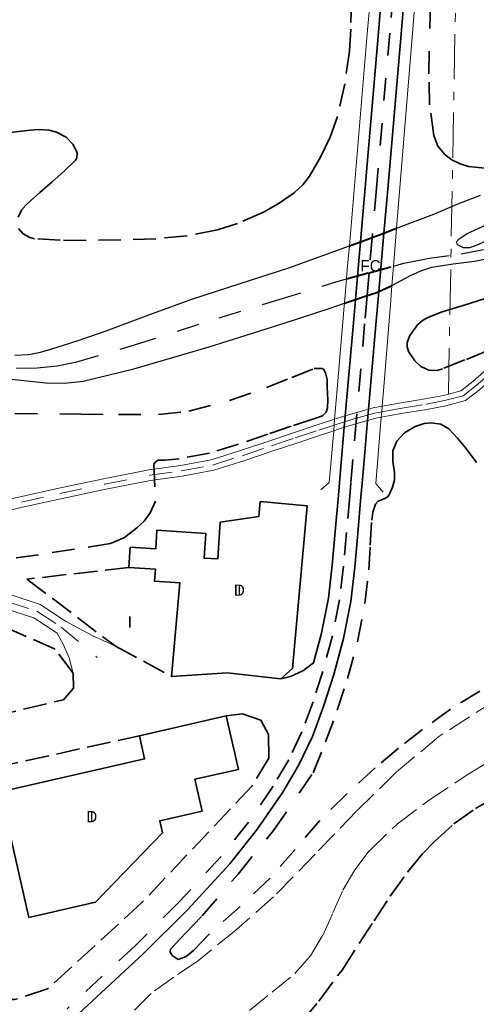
# Model space of a CAD drawing. Header units: metres. Extents: x 397317 to 400830, y 4588008 to 4590370.
# Tile 19 of 88: x 398597 to 398698, y 4588509 to 4588727. Entities that reach past the tile are written whole.
import ezdxf
from ezdxf.enums import TextEntityAlignment as Align

# ---------------------------------------------------------------- set-up
doc = ezdxf.new("R2010")
doc.units = ezdxf.units.M
doc.header["$MEASUREMENT"] = 0
for name, pattern in [('bt5mv20_conduc', [17.375, 10, -2.75, 1.875, -2.75]), ('bt5mv20_nopinta', [10, 5, -5]), ('bt5mv20_tlin1', [7, 5.25, -1.75])]:
    doc.linetypes.add(name, pattern=pattern)
for name, color, linetype, lineweight in [('COB01_LN', 7, 'Continuous', 15), ('CON01_LN', 7, 'Continuous', 15), ('EDI01_CN', 7, 'Continuous', 15), ('EDI01_LN', 7, 'Continuous', 15), ('FLU05_LN', 7, 'Continuous', 15), ('FLU06_LN', 7, 'Continuous', 15), ('ILL01_CN', 7, 'Continuous', 15), ('ILL01_LN', 7, 'Continuous', 15), ('MAI01_LN', 7, 'Continuous', 15), ('MAI02_CN', 7, 'Continuous', 15), ('MAI02_LN', 7, 'Continuous', 15), ('PAR01_LN', 7, 'Continuous', 15), ('PON01_LN', 7, 'Continuous', 15), ('VIA01_LN', 7, 'Continuous', 15), ('VIA04_LN', 7, 'Continuous', 15), ('VIA16_LN', 7, 'Continuous', 15), ('VIA17_LN', 7, 'Continuous', 15), ('VIA19_LN', 7, 'Continuous', 15), ('VIA20_LN', 7, 'Continuous', 15), ('VIA21_LN', 7, 'Continuous', 15)]:
    doc.layers.add(name, color=color, linetype=linetype, lineweight=lineweight)
doc.styles.add('034', font='txt')

msp = doc.modelspace()

# ---------------------------------------------------------------- linework, layer by layer
at = {"layer": 'COB01_LN', "color": 92, "linetype": 'bt5mv20_nopinta', "lineweight": 35}
for points in [[(398670.74, 4588730.96, 123.35), (398670.58, 4588724.48, 123.28), (398670.27, 4588719.63, 123.23), (398669.24, 4588712.39, 123.15), (398667.67, 4588705.19, 123.11), (398666.04, 4588700.6, 123.17), (398663.86, 4588696.2, 123.36), (398661.46, 4588691.95, 123.69), (398659.97, 4588690.04, 123.88), (398658.07, 4588688.3, 124.04), (398654.49, 4588685.83, 124.27), (398651.28, 4588684, 124.47), (398645.52, 4588681.49, 124.81), (398641.1, 4588680.12, 125.03), (398634.32, 4588678.78, 125.31), (398627.41, 4588678.13, 125.5), (398619.69, 4588677.86, 125.51), (398611.97, 4588677.78, 125.49), (398606.25, 4588677.82, 125.59), (398600.53, 4588678.13, 125.68), (398599.48, 4588678.38, 125.69), (398598.04, 4588679.24, 125.69), (398596.97, 4588680.43, 125.7)], [(398719.33, 4588696.25, 123.75), (398714.09, 4588695.34, 123.78), (398708.84, 4588694.43, 123.82), (398704.61, 4588693.95, 123.82), (398700.36, 4588693.76, 123.82), (398696.63, 4588694.09, 123.86), (398694.8, 4588694.68, 123.9), (398692.98, 4588695.61, 123.95), (398691.52, 4588696.69, 124), (398689.88, 4588698.65, 124.11), (398688.98, 4588700.97, 124.22), (398688.06, 4588707.8, 124.61), (398687.9, 4588714.64, 125.01), (398688.07, 4588724.72, 124.97), (398688.24, 4588729.75, 124.94)], [(398596.88, 4588682.9, 125.76), (398597.76, 4588684.59, 125.82), (398598.95, 4588685.96, 125.86), (398601.7, 4588688.36, 125.86), (398604.46, 4588690.76, 125.86), (398607.07, 4588693.12, 125.97), (398609.58, 4588695.51, 126.06), (398609.93, 4588696.04, 126.06), (398609.99, 4588697.16, 126.06), (398609.11, 4588699.02, 126.06), (398607.55, 4588700.58, 126.06), (398605.41, 4588701.71, 126.06), (398603.77, 4588702.13, 126.06), (398601.31, 4588702.29, 126.06), (398598.89, 4588702.11, 126.06), (398594.59, 4588701.57, 126.06)], [(398700.82, 4588653.33, 126.43), (398695.87, 4588651.3, 126.45), (398690.91, 4588649.34, 126.43), (398689.74, 4588649.01, 126.41), (398687.91, 4588649.03, 126.35), (398686.1, 4588649.87, 126.24), (398684.74, 4588651.1, 126.1), (398683.35, 4588653.17, 125.82), (398683.05, 4588654.2, 125.67), (398683.09, 4588655.17, 125.51), (398683.68, 4588656.72, 125.21), (398685.34, 4588659.05, 124.68), (398686.44, 4588660.02, 124.44), (398687.68, 4588660.74, 124.25), (398690.8, 4588661.94, 124.13), (398695.5, 4588663.38, 124.41), (398700.16, 4588664.87, 124.42)], [(398596.18, 4588639.46, 123.1), (398610.77, 4588639.3, 123.08), (398619.12, 4588639.24, 123.07), (398628, 4588639.27, 123.07), (398634.69, 4588639.94, 123.07), (398643.73, 4588642.32, 123.07), (398651.92, 4588645.23, 123.07), (398657.54, 4588647.42, 123.07), (398662.46, 4588649.39, 123.07), (398664.17, 4588649.39, 123.07), (398664.53, 4588649.27, 123.3), (398665.02, 4588648.47, 123.36), (398665.39, 4588646.99, 123.63), (398665.39, 4588645.27, 124.15), (398665.5, 4588642.47, 124.6), (398665.44, 4588640.71, 125.12), (398665.12, 4588639.74, 125.42), (398664.34, 4588638.95, 125.82), (398662.63, 4588638.38, 127.63), (398657.41, 4588636.62, 127.76), (398652.2, 4588634.88, 127.89), (398645.69, 4588632.7, 128.06), (398639.3, 4588630.68, 128.22), (398632.59, 4588629.46, 128.3), (398629.5, 4588629.13, 129.32), (398627.95, 4588629.13, 129.59), (398627.24, 4588628.71, 129.66), (398626.99, 4588628.22, 129.87), (398627.31, 4588620.07, 130.42), (398626.14, 4588617.49, 130.96), (398624.83, 4588615.63, 131.7), (398623.18, 4588614.13, 132.43), (398620.44, 4588612.03, 132.98), (398617.37, 4588610.69, 133.13), (398609.39, 4588609.41, 132.91), (398601.4, 4588608.2, 132.68), (398595.64, 4588607.42, 132.55)], [(398699.18, 4588578.03, 140.71), (398692.67, 4588574.02, 140.92), (398686.45, 4588569.54, 141.12), (398681.14, 4588565.39, 141.32), (398676.01, 4588561.04, 141.55), (398669.76, 4588555.33, 142.17), (398663.75, 4588549.39, 142.77), (398658.26, 4588542.98, 142.96), (398652.72, 4588536.6, 143.04), (398646.09, 4588530.37, 143.06), (398639.27, 4588524.29, 143.04), (398635.84, 4588520.72, 143.05), (398634.1, 4588519.26, 142.98), (398632.37, 4588518.66, 142.76), (398631.02, 4588519.52, 142.28), (398630.59, 4588520.26, 141.95), (398630.67, 4588520.9, 141.66), (398634.07, 4588524.54, 139.87), (398637.68, 4588528.26, 138.49), (398645.61, 4588537.52, 137.18), (398653.49, 4588547.17, 136.77), (398662.22, 4588559.9, 136.43), (398665, 4588566.77, 135.7), (398667.6, 4588573.79, 135.33), (398669.84, 4588580.78, 134.93), (398672.07, 4588588.96, 134.22), (398673.73, 4588597.38, 133.62), (398674.57, 4588604.85, 133.43), (398674.9, 4588610.35, 133.22), (398675.23, 4588615.85, 133.02), (398675.5, 4588617.66, 132.84), (398676.05, 4588619.42, 132.57), (398676.63, 4588620.06, 132.45), (398677.99, 4588620.6, 132.25), (398678.64, 4588620.92, 132.15), (398679.12, 4588621.44, 132.06), (398679.86, 4588623.12, 132.06), (398680.27, 4588624.81, 131.95), (398680.28, 4588626.41, 131.49), (398679.88, 4588628.8, 130.73), (398679.87, 4588631.2, 129.97), (398680.8, 4588633.36, 129.24), (398682.5, 4588635.2, 128.61), (398684.85, 4588636.61, 128.34), (398686.86, 4588637.23, 128.36), (398688.39, 4588637.4, 128.46), (398690.53, 4588637.1, 128.68), (398692.27, 4588636.04, 128.88), (398694.2, 4588633.97, 129.1), (398696.04, 4588631.82, 129.44), (398698.42, 4588628.63, 130.23)]]:
    msp.add_polyline3d(points, dxfattribs=at)
at = {"layer": 'CON01_LN', "color": 7, "linetype": 'bt5mv20_conduc', "lineweight": 15}
msp.add_polyline3d([(398692.22, 4588643.75, 127.68), (398692.22, 4588643.93, 128.18), (398693.77, 4588729.24, 128.6), (398693.79, 4588730.37, 128.6), (398693.81, 4588731.51, 128.61), (398694.07, 4588745.65, 128.68)], dxfattribs=at)
at = {"layer": 'EDI01_LN', "color": 1, "linetype": 'Continuous', "lineweight": 35}
for points in [[(398621.43, 4588605.41, 136.12), (398627.32, 4588605.02, 137.15), (398627.14, 4588602.32, 137.15), (398632.73, 4588601.95, 138.64), (398630.86, 4588581.26, 139.45), (398643.18, 4588582.1, 139.45), (398655.11, 4588580.75, 139.93), (398657.68, 4588583.05, 139.93), (398660.9, 4588619.04, 135.82), (398650.53, 4588619.97, 135.97), (398650.23, 4588616.68, 138.79), (398641.66, 4588615.42, 135.43), (398641.11, 4588607.27, 135.81), (398638.11, 4588607.47, 137.83), (398638.48, 4588612.93, 137.83), (398627.66, 4588613.66, 136.96), (398627.38, 4588609.48, 136.96), (398621.73, 4588609.87, 136.12), (398621.43, 4588605.41, 136.12)], [(398623.76, 4588568.16, 142.34), (398643, 4588572.54, 142.24), (398645.69, 4588560.71, 142.14), (398636.05, 4588558.52, 142.83), (398637.65, 4588551.48, 142.21), (398628.28, 4588549.35, 145.32), (398628.88, 4588546.69, 145.14), (398614.08, 4588531.31, 145.13), (398599.3, 4588527.95, 144.96), (398592.98, 4588555.75, 144.75), (398624.93, 4588563.01, 144.66), (398623.76, 4588568.16, 142.34)]]:
    msp.add_polyline3d(points, dxfattribs=at)
at = {"layer": 'FLU05_LN', "color": 202, "linetype": 'bt5mv20_nopinta', "lineweight": 40}
msp.add_polyline3d([(398669.65, 4588669.26, 122.54), (398674.64, 4588670.62, 122.54), (398680.05, 4588672.09, 122.54)], dxfattribs=at)
at = {"layer": 'FLU06_LN', "color": 202, "linetype": 'bt5mv20_nopinta', "lineweight": 25}
for points in [[(398680.05, 4588672.09, 122.54), (398682.35, 4588672.72, 122.54), (398687.44, 4588673.76, 122.54), (398695.06, 4588674.8, 122.54), (398701.25, 4588675.99, 122.54)], [(398596.51, 4588649.46, 122.76), (398601.11, 4588649.56, 122.76), (398605.54, 4588650.02, 122.76), (398609.92, 4588650.91, 122.76), (398622.65, 4588654.63, 122.73), (398641.44, 4588660.64, 122.61), (398654.72, 4588664.67, 122.54), (398667.58, 4588668.7, 122.54), (398669.65, 4588669.26, 122.54)]]:
    msp.add_polyline3d(points, dxfattribs=at)
at = {"layer": 'ILL01_LN', "color": 150, "linetype": 'bt5mv20_tlin1', "lineweight": 35}
for points in [[(398621.43, 4588605.41, 133.5), (398598.86, 4588602.79, 132.76), (398618.48, 4588587.94, 133.68), (398630.86, 4588581.26, 133.58)], [(398570.85, 4588567.51, 135.57), (398606.93, 4588576.11, 134.57), (398609.17, 4588578.67, 134.32), (398609.12, 4588582.02, 134.11), (398605.13, 4588587.3, 134.28), (398583, 4588597.05, 135.67), (398508.05, 4588582.49, 136.54), (398512.6, 4588553.55, 136.35), (398517.41, 4588555.68, 136.35)], [(398643, 4588572.54, 134.78), (398646.57, 4588573, 134.62), (398650.63, 4588571.56, 134.83), (398652.36, 4588568.44, 135.11), (398652.42, 4588563.18, 135.29), (398648.73, 4588557.06, 136.01), (398624.27, 4588531.16, 138.29), (398603.43, 4588512.11, 140.42), (398596.1, 4588509.74, 140.5), (398588.29, 4588509.85, 140.63), (398578.05, 4588510.89, 140.31), (398561.68, 4588516.43, 139.71)], [(398549.95, 4588521.27, 138.56), (398523.93, 4588529.9, 138.21), (398519.6, 4588533.39, 137.8), (398518.06, 4588536.71, 137.26), (398518.16, 4588540.1, 137.05), (398519.98, 4588543.6, 136.79), (398523.37, 4588545.97, 136.81), (398623.76, 4588568.16, 134.68)]]:
    msp.add_polyline3d(points, dxfattribs=at)
at = {"layer": 'MAI01_LN', "color": 150, "linetype": 'Continuous', "lineweight": 25}
for points in [[(398680.73, 4588680.46, 122.57), (398689.01, 4588683.58, 122.52), (398694.13, 4588685.79, 122.52), (398699.33, 4588687.75, 122.52)], [(398694.09, 4588677.17, 122.52), (398694.02, 4588677.44, 122.52), (398694.59, 4588678.12, 122.52), (398696.39, 4588679.28, 122.52), (398700.61, 4588681.23, 122.52), (398704.93, 4588682.86, 122.52), (398707.14, 4588683.53, 122.52), (398709.38, 4588684.07, 122.52), (398712.02, 4588684.35, 122.52), (398714.69, 4588684.2, 122.52), (398715.95, 4588683.87, 122.52), (398717.02, 4588683.25, 122.52)], [(398694.09, 4588677.17, 122.52), (398694.16, 4588676.88, 122.52), (398695.5, 4588676.23, 122.52), (398696.97, 4588676.22, 122.52), (398697.97, 4588676.59, 122.52), (398698.97, 4588676.96, 122.52), (398701.99, 4588678.3, 122.52), (398706.39, 4588679.62, 122.52), (398710.78, 4588680.94, 122.52), (398713.56, 4588681.59, 122.52), (398716.35, 4588682.25, 122.52), (398716.94, 4588682.71, 122.52), (398717.02, 4588683.25, 122.52)], [(398596.17, 4588652.38, 122.72), (398599.17, 4588652.52, 122.72), (398601.58, 4588652.97, 122.72), (398603.94, 4588653.62, 122.72), (398610.2, 4588655.63, 122.72), (398616.41, 4588657.75, 122.72), (398625.89, 4588661.26, 122.72), (398635.39, 4588664.73, 122.72), (398646.11, 4588668.21, 122.72), (398656.83, 4588671.69, 122.72), (398670.27, 4588676.56, 122.64)], [(398679.7, 4588667.8, 122.52), (398683.8, 4588669.98, 122.52), (398686.13, 4588671.06, 122.52), (398688.56, 4588671.86, 122.52), (398693.26, 4588672.59, 122.52), (398697.99, 4588673.14, 122.52), (398705.85, 4588674.72, 122.52)], [(398594.73, 4588647.11, 122.58), (398603.04, 4588646.23, 122.58), (398607.19, 4588646.14, 122.58), (398611.28, 4588646.64, 122.58), (398622.54, 4588649.37, 122.57), (398639.24, 4588654.2, 122.56), (398655.84, 4588659.46, 122.55), (398666, 4588662.77, 122.53), (398669.19, 4588663.85, 122.53)]]:
    msp.add_polyline3d(points, dxfattribs=at)
at = {"layer": 'MAI02_LN', "color": 150, "linetype": 'bt5mv20_nopinta', "lineweight": 40}
for points in [[(398670.27, 4588676.56, 122.64), (398672.72, 4588677.45, 122.62), (398672.96, 4588677.54, 122.62), (398675.32, 4588678.43, 122.6), (398677.92, 4588679.4, 122.59), (398680.73, 4588680.46, 122.57)], [(398669.19, 4588663.85, 122.53), (398671.61, 4588664.67, 122.53), (398674.2, 4588665.55, 122.52), (398676.1, 4588666.19, 122.52), (398676.8, 4588666.49, 122.52), (398679.24, 4588667.55, 122.52), (398679.7, 4588667.8, 122.52)]]:
    msp.add_polyline3d(points, dxfattribs=at)
at = {"layer": 'PAR01_LN', "color": 3, "linetype": 'bt5mv20_tlin1', "lineweight": 15}
for points in [[(398702.77, 4588576.11, 143.46), (398690.11, 4588567.97, 143.76), (398680.66, 4588560.11, 144.1), (398671.88, 4588551.48, 144.31), (398662.72, 4588541.95, 144.31), (398653.48, 4588532.5, 144.31), (398645.18, 4588525.17, 144.31), (398636.55, 4588518.22, 144.31), (398631.39, 4588514.74, 144.31), (398626.37, 4588511.11, 144.31), (398615.33, 4588500.03, 144.88)], [(398627.33, 4588486.21, 147.34), (398633.19, 4588491.98, 146.92), (398639.02, 4588497.78, 146.52), (398643.62, 4588502.54, 146.24), (398648.18, 4588507.34, 145.98), (398653.17, 4588511.42, 145.98), (398658.16, 4588515.5, 145.98), (398661.65, 4588519.41, 145.98), (398664.39, 4588523.96, 145.98), (398666.62, 4588528.95, 145.82), (398668.82, 4588533.95, 145.6), (398671.49, 4588538.5, 145.53), (398674.71, 4588542.7, 145.46), (398680.93, 4588548.67, 145.05), (398687.77, 4588553.82, 144.63), (398696.4, 4588559.5, 144.55), (398705.23, 4588564.8, 144.45)]]:
    msp.add_polyline3d(points, dxfattribs=at)
at = {"layer": 'PON01_LN', "color": 1, "linetype": 'Continuous', "lineweight": 15}
for points in [[(398665.83, 4588624.2, 132.76), (398666.8, 4588635.64, 132.76), (398666.9, 4588636.91, 132.76), (398667.01, 4588638.19, 132.76), (398667.43, 4588643.12, 132.76), (398669.14, 4588663.22, 132.76), (398669.19, 4588663.85, 132.76), (398669.42, 4588666.57, 132.76), (398669.65, 4588669.26, 132.76), (398669.82, 4588671.31, 132.76), (398670.21, 4588675.88, 132.76), (398670.27, 4588676.56, 132.76), (398674.32, 4588724.39, 132.76), (398674.93, 4588731.55, 132.76), (398675.03, 4588732.69, 132.76), (398675.12, 4588733.82, 132.76), (398679.39, 4588784.32, 132.76)], [(398689.14, 4588784.24, 132.76), (398684.95, 4588732.53, 132.76), (398684.86, 4588731.4, 132.76), (398684.76, 4588730.26, 132.76), (398684.3, 4588724.55, 132.76), (398680.8, 4588681.35, 132.76), (398680.73, 4588680.46, 132.76), (398680.27, 4588674.82, 132.76), (398680.05, 4588672.09, 132.76), (398679.84, 4588669.47, 132.76), (398679.7, 4588667.8, 132.76), (398679.36, 4588663.59, 132.76), (398677.88, 4588645.33, 132.76), (398677.53, 4588641.06, 132.76), (398677.43, 4588639.84, 132.76), (398677.34, 4588638.63, 132.76), (398676.15, 4588623.98, 132.76)], [(398665.83, 4588624.2, 132.76), (398663.92, 4588622.59, 132.76)], [(398676.15, 4588623.98, 132.76), (398677.77, 4588622.08, 132.76)]]:
    msp.add_polyline3d(points, dxfattribs=at)
at = {"layer": 'VIA01_LN', "color": 6, "linetype": 'bt5mv20_nopinta', "lineweight": 35}
msp.add_polyline3d([(398679.93, 4588732.06, 132.5), (398679.23, 4588723.65, 132.53), (398676.26, 4588689.29, 132.8), (398675.32, 4588678.43, 132.75), (398674.64, 4588670.62, 132.72), (398674.2, 4588665.55, 132.7), (398673.66, 4588659.29, 132.67), (398671.84, 4588638.42, 132.77), (398671.05, 4588629.28, 132.81), (398670.6, 4588624.1, 132.94), (398670.35, 4588621.2, 133.02), (398669.65, 4588613.12, 133.23), (398668.95, 4588605.67, 133.42), (398668.12, 4588598.24, 133.62), (398666.55, 4588590.26, 134.22), (398664.39, 4588582.39, 134.93), (398662.24, 4588575.64, 135.33), (398659.77, 4588568.98, 135.7), (398656.86, 4588562.85, 136.12), (398653.39, 4588556.98, 136.56), (398647.93, 4588549, 136.66), (398641.91, 4588541.45, 136.76), (398632.61, 4588531.37, 137.8), (398622.88, 4588521.72, 139.21), (398607.75, 4588507.68, 140.48)], dxfattribs=at)
at = {"layer": 'VIA04_LN', "color": 1, "linetype": 'Continuous', "lineweight": 35}
for points in [[(398668.09, 4588624.15, 132.95), (398668.55, 4588629.5, 132.81), (398669.15, 4588636.41, 132.78), (398669.37, 4588638.95, 132.77), (398671.16, 4588659.5, 132.67), (398671.61, 4588664.67, 132.69), (398672.72, 4588677.45, 132.75), (398673.76, 4588689.51, 132.8), (398676.73, 4588723.86, 132.53), (398677.34, 4588731.24, 132.5), (398677.53, 4588733.51, 132.5), (398679.59, 4588758.21, 132.41), (398681.47, 4588781.89, 132.62), (398681.66, 4588784.3, 132.64)], [(398673.12, 4588624.04, 132.94), (398673.55, 4588629.06, 132.81), (398674.32, 4588637.9, 132.77), (398674.53, 4588640.41, 132.76), (398676.15, 4588659.07, 132.67), (398676.8, 4588666.49, 132.7), (398677.92, 4588679.4, 132.76), (398678.76, 4588689.07, 132.8), (398681.73, 4588723.43, 132.53), (398682.33, 4588730.59, 132.51), (398682.51, 4588732.85, 132.5), (398684.59, 4588757.81, 132.41), (398686.47, 4588781.49, 132.62), (398686.69, 4588784.26, 132.65)], [(398608.22, 4588504.7, 140.58), (398624.62, 4588519.91, 139.21), (398634.41, 4588529.63, 137.8), (398643.81, 4588539.82, 136.76), (398649.94, 4588547.51, 136.66), (398655.51, 4588555.63, 136.56), (398659.07, 4588561.67, 136.12), (398662.08, 4588568, 135.7), (398664.61, 4588574.82, 135.33), (398666.8, 4588581.68, 134.93), (398668.99, 4588589.68, 134.22), (398670.6, 4588597.86, 133.62), (398671.45, 4588605.42, 133.42), (398672.15, 4588612.89, 133.23), (398672.85, 4588620.98, 133.02), (398673.12, 4588624.04, 132.94)], [(398668.09, 4588624.15, 132.95), (398667.85, 4588621.42, 133.02), (398667.15, 4588613.35, 133.23), (398666.46, 4588605.93, 133.42), (398665.64, 4588598.62, 133.62), (398664.1, 4588590.83, 134.22), (398662.3, 4588584.25, 134.82), (398659.94, 4588582.48, 134.82), (398657.26, 4588581.27, 134.82), (398655.11, 4588580.75, 134.82)]]:
    msp.add_polyline3d(points, dxfattribs=at)
at = {"layer": 'VIA16_LN', "color": 42, "linetype": 'bt5mv20_nopinta', "lineweight": 15}
for points in [[(398677.43, 4588639.84, 127.66), (398681.53, 4588640.6, 127.73), (398687.25, 4588641.51, 127.79), (398691.38, 4588642.31, 127.72), (398695.46, 4588643.39, 127.57), (398698.37, 4588645.64, 127.44), (398701.21, 4588648.11, 127.3), (398704.81, 4588649.86, 127.11), (398708.72, 4588650.55, 126.93), (398717.99, 4588651.09, 126.71), (398727.25, 4588651.64, 126.73), (398736.86, 4588652.29, 126.82), (398746.46, 4588652.95, 126.92), (398750.39, 4588652.99, 126.97), (398754.31, 4588652.65, 127.02), (398756.87, 4588652.1, 126.98), (398759.42, 4588651.59, 126.83), (398763.3, 4588651.16, 126.56), (398767.18, 4588650.72, 126.28)], [(398562.83, 4588606.64, 130.18), (398568.06, 4588609.26, 130.06), (398573.29, 4588611.88, 129.87), (398576.65, 4588613.64, 129.72), (398580.04, 4588615.36, 129.58), (398584.49, 4588616.88, 129.49), (398589.09, 4588617.92, 129.42), (398597.62, 4588619.84, 129.08), (398606.15, 4588621.76, 128.71), (398616.09, 4588623.84, 128.45), (398626.05, 4588625.8, 128.33), (398633.03, 4588626.78, 128.3), (398639.95, 4588628.05, 128.22), (398646.53, 4588630.12, 128.06), (398653.06, 4588632.3, 127.89), (398658.27, 4588634.05, 127.76), (398663.48, 4588635.8, 127.63), (398666.9, 4588636.91, 127.61)], [(398562.83, 4588606.64, 130.18), (398564.53, 4588606.14, 130.17), (398569.85, 4588604.42, 130.21), (398578.75, 4588602.01, 130.42), (398587.68, 4588599.71, 130.85), (398594.44, 4588597.89, 131.33), (398601.08, 4588595.69, 131.82), (398606.46, 4588592.2, 132.21), (398614.39, 4588585.47, 132.6)]]:
    msp.add_polyline3d(points, dxfattribs=at)
at = {"layer": 'VIA17_LN', "color": 42, "linetype": 'bt5mv20_nopinta', "lineweight": 15}
msp.add_polyline3d([(398666.9, 4588636.91, 127.61), (398669.62, 4588637.79, 127.59), (398671.84, 4588638.42, 127.6), (398675.84, 4588639.55, 127.63), (398677.43, 4588639.84, 127.66)], dxfattribs=at)
at = {"layer": 'VIA19_LN', "color": 7, "linetype": 'Continuous', "lineweight": 15}
for points in [[(398677.53, 4588641.06, 127.66), (398681.33, 4588641.76, 127.73), (398687.05, 4588642.67, 127.79), (398691.12, 4588643.46, 127.72), (398692.22, 4588643.75, 127.68), (398694.93, 4588644.47, 127.57), (398697.62, 4588646.55, 127.44), (398700.56, 4588649.1, 127.3), (398704.44, 4588650.99, 127.11), (398708.58, 4588651.72, 126.93), (398717.92, 4588652.27, 126.71), (398727.18, 4588652.81, 126.73), (398736.78, 4588653.46, 126.82), (398746.41, 4588654.13, 126.92), (398750.43, 4588654.17, 126.97), (398754.49, 4588653.82, 127.02), (398757.1, 4588653.25, 126.98), (398759.6, 4588652.75, 126.83), (398763.43, 4588652.32, 126.56), (398767.31, 4588651.89, 126.28)], [(398677.34, 4588638.63, 127.65), (398681.73, 4588639.44, 127.73), (398687.45, 4588640.35, 127.79), (398691.65, 4588641.16, 127.72), (398695.99, 4588642.31, 127.57), (398699.11, 4588644.73, 127.44), (398701.86, 4588647.12, 127.3), (398705.17, 4588648.73, 127.11), (398708.86, 4588649.38, 126.93), (398718.06, 4588649.92, 126.71), (398727.32, 4588650.47, 126.73), (398736.94, 4588651.11, 126.82), (398746.51, 4588651.77, 126.92), (398750.34, 4588651.81, 126.97), (398754.13, 4588651.48, 127.02), (398756.63, 4588650.95, 126.98), (398759.24, 4588650.43, 126.83), (398763.17, 4588649.99, 126.56), (398767.05, 4588649.55, 126.28)], [(398588.83, 4588619.07, 129.42), (398597.36, 4588620.99, 129.08), (398605.9, 4588622.91, 128.71), (398615.85, 4588625, 128.45), (398625.85, 4588626.96, 128.33), (398632.84, 4588627.94, 128.3), (398639.67, 4588629.19, 128.22), (398646.16, 4588631.24, 128.06), (398652.69, 4588633.42, 127.89), (398657.9, 4588635.16, 127.76), (398663.11, 4588636.92, 127.63), (398667.01, 4588638.19, 127.6)], [(398589.35, 4588616.77, 129.42), (398597.88, 4588618.7, 129.08), (398606.4, 4588620.61, 128.71), (398616.32, 4588622.69, 128.45), (398626.25, 4588624.64, 128.33), (398633.22, 4588625.62, 128.3), (398640.23, 4588626.91, 128.22), (398646.89, 4588629, 128.06), (398653.43, 4588631.18, 127.89), (398658.64, 4588632.93, 127.76), (398663.85, 4588634.68, 127.63), (398666.8, 4588635.64, 127.61)], [(398618.48, 4588587.94, 133.68), (398613.29, 4588590.36, 133.01), (398607.39, 4588593.53, 132.21), (398601.79, 4588597.16, 131.82), (398594.9, 4588599.44, 131.33)], [(398593.97, 4588596.33, 131.33), (398600.37, 4588594.22, 131.82), (398605.53, 4588590.87, 132.21), (398606.99, 4588588.28, 132.83), (398608.21, 4588585.37, 133.42), (398609.12, 4588582.02, 134.11)]]:
    msp.add_polyline3d(points, dxfattribs=at)
at = {"layer": 'VIA20_LN', "color": 7, "linetype": 'bt5mv20_nopinta', "lineweight": 15}
for points in [[(398667.01, 4588638.19, 127.6), (398669.28, 4588638.92, 127.59), (398669.37, 4588638.95, 127.59), (398674.53, 4588640.41, 127.62), (398675.57, 4588640.7, 127.63), (398677.53, 4588641.06, 127.66)], [(398666.8, 4588635.64, 127.61), (398669.15, 4588636.41, 127.6), (398669.96, 4588636.67, 127.59), (398674.32, 4588637.9, 127.62), (398676.11, 4588638.4, 127.63), (398677.34, 4588638.63, 127.65)]]:
    msp.add_polyline3d(points, dxfattribs=at)
at = {"layer": 'VIA21_LN', "color": 2, "linetype": 'bt5mv20_tlin1', "lineweight": 35}
msp.add_polyline3d([(398648.75, 4588490.68, 150.3), (398655.29, 4588499.42, 149.46), (398663.49, 4588509.37, 149.18), (398668.66, 4588516.3, 149.08), (398675.74, 4588527.2, 149.13), (398679.32, 4588532.65, 149.15), (398683.13, 4588537.96, 149.12), (398686.43, 4588541.96, 149.06), (398689.11, 4588544.77, 149.01), (398693.45, 4588548.64, 148.91), (398698.2, 4588552.04, 148.81), (398702.32, 4588554.39, 148.71)], dxfattribs=at)

# ---------------------------------------------------------------- texts
at = {"layer": 'EDI01_CN', "color": 251, "linetype": 'Continuous', "lineweight": 0, "style": '034'}
for p in [(398645.91, 4588600.36), (398613.21, 4588550.24)]:
    msp.add_text('D', height=2.5, dxfattribs=at).set_placement(p, align=Align.MIDDLE_CENTER)
at = {"layer": 'ILL01_CN', "color": 251, "linetype": 'Continuous', "lineweight": 0, "style": '034'}
for p in [(398645.91, 4588600.36), (398621.65, 4588593.33), (398613.21, 4588550.24)]:
    msp.add_text('I', height=2.5, dxfattribs=at).set_placement(p, align=Align.MIDDLE_CENTER)
at = {"layer": 'MAI02_CN', "color": 251, "linetype": 'Continuous', "lineweight": 0, "style": '034'}
msp.add_text('FC', height=2.5, dxfattribs=at).set_placement((398674.97, 4588672.15), align=Align.MIDDLE_CENTER)

doc.saveas('drawing.dxf')
